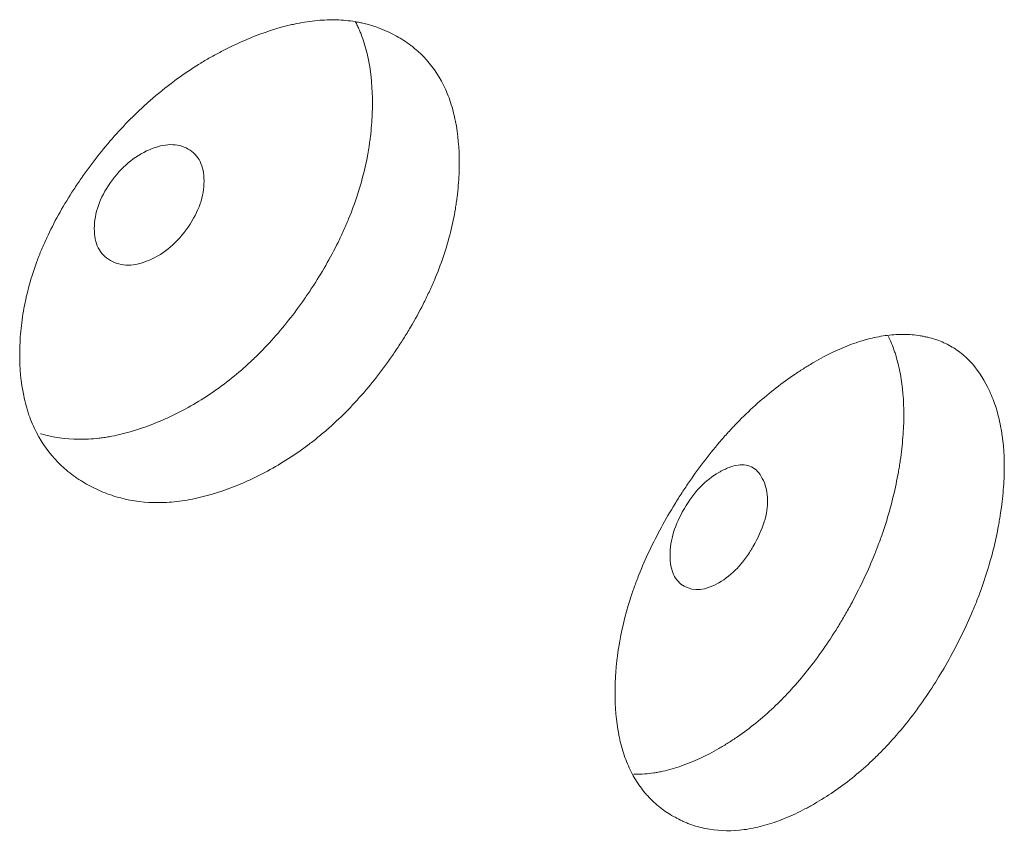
# Model space of a CAD drawing. Header units: millimetres. Extents: x 4 to 1188, y 1 to 840.
# Tile 164 of 210: x 971.92 to 974, y 206.82 to 208.53. Entities that reach past the tile are written whole.
import ezdxf

# ---------------------------------------------------------------- set-up
doc = ezdxf.new("R2010")
doc.units = ezdxf.units.MM
doc.layers.add('1', color=7, linetype='Continuous')

msp = doc.modelspace()

# ---------------------------------------------------------------- linework, layer by layer
at = {"layer": '1', "color": 154, "linetype": 'Continuous', "lineweight": 13}
for points, knots in [([(972.8504, 208.2293), (972.8504, 208.2273), (972.8504, 208.2254), (972.8503, 208.2215), (972.8502, 208.2156), (972.8498, 208.2018), (972.8486, 208.1818), (972.8469, 208.1655), (972.8454, 208.1532), (972.8448, 208.1491), (972.8436, 208.1409), (972.843, 208.1367), (972.8368, 208.0996), (972.8284, 208.0662), (972.8114, 208.0157), (972.805, 207.9988), (972.796, 207.9776), (972.7942, 207.9734), (972.7904, 207.9649), (972.7847, 207.9522), (972.7786, 207.9396), (972.7659, 207.9147), (972.7569, 207.8984), (972.7426, 207.8741), (972.7377, 207.8661), (972.7277, 207.8502), (972.7226, 207.8423), (972.712, 207.8265), (972.7066, 207.8187), (972.6983, 207.8071), (972.6955, 207.8032), (972.6899, 207.7956), (972.6871, 207.7918), (972.6728, 207.7729), (972.6609, 207.7583), (972.6242, 207.7158), (972.5982, 207.6895), (972.5668, 207.6622), (972.5633, 207.6592), (972.5563, 207.6534), (972.5457, 207.6447), (972.535, 207.6364), (972.5136, 207.6205), (972.4991, 207.6106), (972.4697, 207.5921), (972.4549, 207.5836), (972.4325, 207.5717), (972.4249, 207.5679), (972.4136, 207.5625), (972.4098, 207.5607), (972.4022, 207.5572), (972.3984, 207.5555), (972.3643, 207.5407), (972.3341, 207.5303), (972.2893, 207.5196), (972.2744, 207.5168), (972.2448, 207.513), (972.2303, 207.512), (972.188, 207.5117), (972.1544, 207.5158), (972.1229, 207.5252), (972.1104, 207.5294), (972.1043, 207.5317), (972.0862, 207.5391), (972.0747, 207.5448), (972.0525, 207.5574), (972.0419, 207.5643), (972.0267, 207.5758), (972.0193, 207.5819), (972.0123, 207.5883), (972.0076, 207.5927), (972.0053, 207.595), (971.985, 207.6155), (971.9699, 207.6364), (971.9518, 207.6716), (971.9452, 207.687), (971.9398, 207.7035), (971.9377, 207.7102), (971.9367, 207.7136), (971.9339, 207.7238), (971.9323, 207.7308), (971.925, 207.7659), (971.9217, 207.803), (971.9227, 207.8421), (971.9234, 207.8579), (971.924, 207.8658), (971.9262, 207.8899), (971.9284, 207.906), (971.9373, 207.9547), (971.9463, 207.9876), (971.9602, 208.0253), (971.9618, 208.0295), (971.9651, 208.0378), (971.9701, 208.0503), (971.9756, 208.0627), (971.987, 208.0874), (971.9953, 208.1036), (972.0131, 208.1358), (972.0226, 208.1516), (972.0378, 208.1753), (972.043, 208.1831), (972.051, 208.1948), (972.0537, 208.1987), (972.0592, 208.2064), (972.0619, 208.2103), (972.087, 208.2447), (972.1108, 208.2739), (972.1492, 208.3152), (972.1625, 208.3286), (972.1796, 208.3448), (972.1831, 208.348), (972.19, 208.3543), (972.1934, 208.3574), (972.2039, 208.3666), (972.2109, 208.3726), (972.2463, 208.4017), (972.2754, 208.4223), (972.3126, 208.445), (972.3239, 208.4516), (972.3352, 208.4579), (972.3428, 208.462), (972.3466, 208.464), (972.3656, 208.4738), (972.3807, 208.481), (972.426, 208.5006), (972.4559, 208.5113), (972.4893, 208.5198), (972.493, 208.5207), (972.5004, 208.5224), (972.5114, 208.5248), (972.5366, 208.5292), (972.5715, 208.5324), (972.6049, 208.5314), (972.6274, 208.5285), (972.6369, 208.5267), (972.6432, 208.5255), (972.6464, 208.5248), (972.6742, 208.5182), (972.6968, 208.5091), (972.7283, 208.4916), (972.7384, 208.4851), (972.7504, 208.476), (972.7528, 208.4741), (972.7574, 208.4703), (972.7643, 208.4645), (972.7708, 208.4583), (972.7917, 208.4367), (972.8058, 208.4167), (972.8201, 208.388), (972.8227, 208.382), (972.8277, 208.3698), (972.83, 208.3635), (972.8363, 208.3443), (972.8397, 208.331), (972.8478, 208.2898), (972.8504, 208.2603), (972.8504, 208.2293)], [0, 0, 0, 0, 0.001953, 0.001953, 0.003906, 0.007812, 0.015625, 0.023437, 0.023437, 0.027344, 0.027344, 0.03125, 0.03125, 0.0625, 0.0625, 0.078125, 0.078125, 0.082031, 0.082031, 0.085937, 0.09375, 0.09375, 0.109375, 0.109375, 0.117187, 0.117187, 0.125, 0.125, 0.132812, 0.132812, 0.136719, 0.136719, 0.140625, 0.140625, 0.15625, 0.15625, 0.1875, 0.1875, 0.191406, 0.191406, 0.195312, 0.203125, 0.203125, 0.21875, 0.21875, 0.234375, 0.234375, 0.242187, 0.242187, 0.246094, 0.246094, 0.25, 0.25, 0.28125, 0.28125, 0.296875, 0.296875, 0.3125, 0.3125, 0.34375, 0.351562, 0.351562, 0.359375, 0.359375, 0.375, 0.375, 0.390625, 0.390625, 0.398437, 0.402344, 0.402344, 0.40625, 0.40625, 0.4375, 0.4375, 0.453125, 0.457031, 0.457031, 0.460937, 0.460937, 0.46875, 0.46875, 0.5, 0.507812, 0.507812, 0.515625, 0.515625, 0.53125, 0.53125, 0.5625, 0.5625, 0.566406, 0.566406, 0.570312, 0.578125, 0.578125, 0.59375, 0.59375, 0.609375, 0.609375, 0.617187, 0.617187, 0.621094, 0.621094, 0.625, 0.625, 0.65625, 0.65625, 0.671875, 0.671875, 0.675781, 0.675781, 0.679687, 0.679687, 0.6875, 0.6875, 0.71875, 0.71875, 0.726562, 0.730469, 0.730469, 0.734375, 0.734375, 0.75, 0.75, 0.78125, 0.78125, 0.785156, 0.785156, 0.789062, 0.796875, 0.8125, 0.828125, 0.835937, 0.839844, 0.839844, 0.84375, 0.84375, 0.875, 0.875, 0.890625, 0.890625, 0.894531, 0.894531, 0.898437, 0.90625, 0.90625, 0.9375, 0.9375, 0.945312, 0.945312, 0.953125, 0.953125, 0.96875, 0.96875, 1, 1, 1, 1]), ([(972.6309, 208.5285), (972.6325, 208.5254), (972.6341, 208.5222), (972.6369, 208.5161), (972.6382, 208.5132), (972.6408, 208.5072), (972.642, 208.5042), (972.6456, 208.495), (972.6477, 208.4888), (972.6537, 208.4697), (972.657, 208.4565), (972.6647, 208.4156), (972.6671, 208.3865), (972.6671, 208.3558)], [0, 0, 0, 0, 0.064984, 0.064984, 0.123422, 0.123422, 0.181861, 0.181861, 0.298738, 0.298738, 0.532492, 0.532492, 1, 1, 1, 1]), ([(972.6671, 208.3558), (972.6671, 208.3539), (972.6671, 208.352), (972.6671, 208.3481), (972.667, 208.3423), (972.6666, 208.3287), (972.6654, 208.309), (972.6638, 208.2929), (972.6624, 208.2808), (972.6618, 208.2768), (972.6607, 208.2686), (972.6601, 208.2646), (972.6542, 208.2279), (972.6462, 208.195), (972.63, 208.1452), (972.6238, 208.1285), (972.6152, 208.1075), (972.6135, 208.1033), (972.6099, 208.0949), (972.6043, 208.0823), (972.5985, 208.0699), (972.5782, 208.0288), (972.5597, 207.9967), (972.5341, 207.9576), (972.5289, 207.9498), (972.5208, 207.9382), (972.5181, 207.9344), (972.5126, 207.9268), (972.5099, 207.923), (972.496, 207.9042), (972.4729, 207.875), (972.442, 207.8408), (972.4192, 207.8182), (972.4092, 207.8088), (972.4024, 207.8026), (972.399, 207.7995), (972.3683, 207.7723), (972.3401, 207.7511), (972.2967, 207.7235), (972.2784, 207.7128), (972.2599, 207.7032), (972.2524, 207.6994), (972.2487, 207.6976), (972.2374, 207.6922), (972.2299, 207.6888), (972.1926, 207.6726), (972.1628, 207.6624), (972.1259, 207.6539), (972.1185, 207.6524), (972.1075, 207.6504), (972.1038, 207.6499), (972.0965, 207.6488), (972.0782, 207.6464), (972.0606, 207.6455), (972.0191, 207.6458), (971.9922, 207.6497), (971.9667, 207.6572), (971.9661, 207.6573)], [0, 0, 0, 0, 0.00567, 0.00567, 0.01134, 0.022681, 0.045362, 0.068043, 0.068043, 0.079383, 0.079383, 0.090724, 0.090724, 0.181447, 0.181447, 0.226809, 0.226809, 0.238149, 0.238149, 0.24949, 0.272171, 0.272171, 0.362894, 0.362894, 0.385575, 0.385575, 0.396915, 0.396915, 0.408256, 0.408256, 0.453618, 0.498979, 0.52166, 0.533001, 0.533001, 0.544341, 0.544341, 0.635065, 0.635065, 0.680426, 0.691767, 0.691767, 0.703107, 0.703107, 0.725788, 0.725788, 0.816512, 0.816512, 0.839193, 0.839193, 0.850533, 0.850533, 0.861873, 0.907235, 0.907235, 0.997959, 1, 1, 1, 1]), ([(972.0799, 208.0911), (972.0798, 208.0751), (972.0826, 208.0614), (972.094, 208.0388), (972.1024, 208.03), (972.1254, 208.0167), (972.138, 208.0135), (972.1654, 208.0137), (972.1801, 208.0172), (972.2283, 208.038), (972.2555, 208.0612), (972.2892, 208.1104), (972.2977, 208.1267), (972.3061, 208.151), (972.3082, 208.1591), (972.3109, 208.1751), (972.3116, 208.1831), (972.3116, 208.2074), (972.3088, 208.2211), (972.3004, 208.238), (972.2969, 208.243), (972.2886, 208.2518), (972.2838, 208.2555), (972.2668, 208.2652), (972.2543, 208.2683), (972.227, 208.2678), (972.2125, 208.2644), (972.1642, 208.2434), (972.1366, 208.2201), (972.0914, 208.1557), (972.08, 208.1232), (972.0799, 208.0911)], [0, 0, 0, 0, 0.0625, 0.0625, 0.125, 0.125, 0.1875, 0.1875, 0.25, 0.25, 0.375, 0.375, 0.4375, 0.4375, 0.46875, 0.46875, 0.5, 0.5, 0.5625, 0.5625, 0.59375, 0.59375, 0.625, 0.625, 0.6875, 0.6875, 0.75, 0.75, 0.875, 0.875, 1, 1, 1, 1]), ([(974.001, 207.5865), (974.001, 207.5787), (974.0008, 207.5708), (974.0001, 207.5548), (973.9996, 207.5468), (973.9976, 207.5224), (973.9957, 207.5058), (973.9925, 207.4848), (973.9918, 207.4805), (973.9904, 207.472), (973.9882, 207.4593), (973.9822, 207.4295), (973.9715, 207.3867), (973.9577, 207.3434), (973.9481, 207.3172), (973.943, 207.3041), (973.9413, 207.2998), (973.9377, 207.291), (973.9359, 207.2867), (973.9195, 207.2476), (973.9028, 207.2139), (973.8752, 207.1645), (973.8656, 207.1482), (973.8454, 207.1161), (973.835, 207.1005), (973.8027, 207.0552), (973.7799, 207.027), (973.7495, 206.9943), (973.7433, 206.9879), (973.734, 206.9785), (973.7308, 206.9754), (973.7245, 206.9693), (973.7213, 206.9663), (973.7054, 206.9515), (973.6926, 206.9404), (973.6537, 206.9093), (973.6273, 206.8914), (973.5971, 206.8739), (973.5937, 206.872), (973.587, 206.8683), (973.5769, 206.8629), (973.5669, 206.8578), (973.5468, 206.8484), (973.5202, 206.8373), (973.494, 206.8295), (973.4744, 206.8249), (973.4679, 206.8236), (973.4549, 206.8214), (973.4485, 206.8206), (973.4169, 206.8175), (973.393, 206.8188), (973.3589, 206.8257), (973.3479, 206.8289), (973.3344, 206.8339), (973.3318, 206.8349), (973.3265, 206.8371), (973.3187, 206.8405), (973.3111, 206.8444), (973.2962, 206.8525), (973.2867, 206.8586), (973.2686, 206.8723), (973.2601, 206.8799), (973.25, 206.8904), (973.248, 206.8926), (973.2441, 206.897), (973.2422, 206.8992), (973.2366, 206.9061), (973.2259, 206.9204), (973.2167, 206.9362), (973.2059, 206.9586), (973.1988, 206.9764), (973.1923, 206.999), (973.1899, 207.009), (973.1884, 207.0158), (973.1877, 207.0193), (973.1817, 207.0505), (973.1793, 207.08), (973.1793, 207.1262), (973.1799, 207.142), (973.1815, 207.1621), (973.1819, 207.1662), (973.1827, 207.1743), (973.184, 207.1865), (973.1857, 207.1988), (973.1923, 207.24), (973.2003, 207.2735), (973.2138, 207.3161), (973.2167, 207.3247), (973.2214, 207.3376), (973.2229, 207.3419), (973.2262, 207.3505), (973.2279, 207.3548), (973.2364, 207.3762), (973.2438, 207.3932), (973.2596, 207.4267), (973.2681, 207.4434), (973.2861, 207.4763), (973.2956, 207.4926), (973.308, 207.5129), (973.3105, 207.5169), (973.3156, 207.525), (973.3232, 207.5369), (973.3311, 207.5487), (973.3471, 207.572), (973.369, 207.6023), (973.3983, 207.6381), (973.4167, 207.6587), (973.426, 207.6688), (973.4292, 207.6721), (973.4354, 207.6787), (973.4386, 207.682), (973.467, 207.7108), (973.4929, 207.7337), (973.5325, 207.7645), (973.5458, 207.7741), (973.5626, 207.7855), (973.5659, 207.7877), (973.5727, 207.7921), (973.576, 207.7942), (973.5861, 207.8005), (973.5928, 207.8045), (973.6262, 207.8239), (973.6525, 207.8366), (973.685, 207.8487), (973.6915, 207.8509), (973.7012, 207.8539), (973.7044, 207.8549), (973.7108, 207.8567), (973.714, 207.8575), (973.7299, 207.8615), (973.7423, 207.8638), (973.7664, 207.8667), (973.79, 207.868), (973.8125, 207.8661), (973.8262, 207.8639), (973.8289, 207.8634), (973.8343, 207.8623), (973.8423, 207.8606), (973.8604, 207.8555), (973.8749, 207.8494), (973.8933, 207.8395), (973.9065, 207.8309), (973.9186, 207.8203), (973.9264, 207.8128), (973.9301, 207.8089), (973.9482, 207.7883), (973.9603, 207.7689), (973.9728, 207.7414), (973.9751, 207.7357), (973.9796, 207.724), (973.9817, 207.718), (973.9875, 207.6995), (973.9907, 207.6867), (973.9985, 207.6466), (974.0011, 207.6176), (974.001, 207.5865)], [0, 0, 0, 0, 0.007812, 0.007812, 0.015625, 0.015625, 0.03125, 0.03125, 0.035156, 0.035156, 0.039062, 0.046875, 0.0625, 0.078125, 0.085937, 0.085937, 0.089844, 0.089844, 0.09375, 0.09375, 0.125, 0.125, 0.140625, 0.140625, 0.15625, 0.15625, 0.1875, 0.1875, 0.195312, 0.195312, 0.199219, 0.199219, 0.203125, 0.203125, 0.21875, 0.21875, 0.25, 0.25, 0.253906, 0.253906, 0.257812, 0.265625, 0.265625, 0.28125, 0.296875, 0.296875, 0.304687, 0.304687, 0.3125, 0.3125, 0.34375, 0.34375, 0.359375, 0.359375, 0.363281, 0.363281, 0.367187, 0.375, 0.375, 0.390625, 0.390625, 0.40625, 0.40625, 0.410156, 0.410156, 0.414062, 0.414062, 0.421875, 0.4375, 0.4375, 0.453125, 0.460937, 0.464844, 0.464844, 0.46875, 0.46875, 0.5, 0.5, 0.515625, 0.515625, 0.519531, 0.519531, 0.523437, 0.53125, 0.53125, 0.5625, 0.5625, 0.570312, 0.570312, 0.574219, 0.574219, 0.578125, 0.578125, 0.59375, 0.59375, 0.609375, 0.609375, 0.625, 0.625, 0.628906, 0.628906, 0.632812, 0.640625, 0.640625, 0.65625, 0.671875, 0.679687, 0.679687, 0.683594, 0.683594, 0.6875, 0.6875, 0.71875, 0.71875, 0.734375, 0.734375, 0.738281, 0.738281, 0.742187, 0.742187, 0.75, 0.75, 0.78125, 0.78125, 0.789062, 0.789062, 0.792969, 0.792969, 0.796875, 0.796875, 0.8125, 0.8125, 0.828125, 0.84375, 0.84375, 0.847656, 0.847656, 0.851562, 0.859375, 0.875, 0.875, 0.890625, 0.898437, 0.898437, 0.90625, 0.90625, 0.9375, 0.9375, 0.945312, 0.945312, 0.953125, 0.953125, 0.96875, 0.96875, 1, 1, 1, 1]), ([(973.7569, 207.8625), (973.7579, 207.8605), (973.7588, 207.8585), (973.762, 207.8509), (973.7643, 207.8452), (973.7675, 207.8364), (973.7686, 207.8334), (973.7706, 207.8274), (973.7753, 207.8123), (973.7792, 207.7963), (973.7866, 207.7564), (973.789, 207.7278), (973.789, 207.697)], [0, 0, 0, 0, 0.044434, 0.044434, 0.16388, 0.16388, 0.223602, 0.223602, 0.283325, 0.522217, 0.522217, 1, 1, 1, 1]), ([(973.789, 207.697), (973.7889, 207.6816), (973.7883, 207.6659), (973.7857, 207.6339), (973.7839, 207.6175), (973.7808, 207.5968), (973.7802, 207.5926), (973.7789, 207.5843), (973.7767, 207.5717), (973.771, 207.5423), (973.7608, 207.5001), (973.7477, 207.4574), (973.7384, 207.4315), (973.7335, 207.4186), (973.7319, 207.4143), (973.7285, 207.4056), (973.7268, 207.4013), (973.7109, 207.3627), (973.6949, 207.3292), (973.6726, 207.2883), (973.668, 207.2802), (973.6586, 207.264), (973.6538, 207.2559), (973.6391, 207.232), (973.629, 207.2165), (973.5975, 207.1713), (973.5723, 207.1395), (973.5452, 207.1103), (973.5391, 207.1039), (973.536, 207.1007), (973.5268, 207.0913), (973.5206, 207.0853), (973.5019, 207.0676), (973.4767, 207.0456), (973.4444, 207.0215), (973.4215, 207.0064), (973.4116, 207.0003), (973.4049, 206.9963), (973.4016, 206.9943), (973.3717, 206.9771), (973.3454, 206.9647), (973.3062, 206.951), (973.2932, 206.9473), (973.2771, 206.9437), (973.2738, 206.9431), (973.2674, 206.9419), (973.2579, 206.9403), (973.2485, 206.9392), (973.2342, 206.9381), (973.2262, 206.9379), (973.2184, 206.938)], [0, 0, 0, 0, 0.048407, 0.048407, 0.096815, 0.096815, 0.108917, 0.108917, 0.121018, 0.145222, 0.19363, 0.242037, 0.266241, 0.266241, 0.278343, 0.278343, 0.290444, 0.290444, 0.387259, 0.387259, 0.411463, 0.411463, 0.435667, 0.435667, 0.484074, 0.484074, 0.580889, 0.592991, 0.592991, 0.605092, 0.605092, 0.629296, 0.629296, 0.677704, 0.726111, 0.750315, 0.762416, 0.762416, 0.774518, 0.774518, 0.871333, 0.871333, 0.919741, 0.919741, 0.931842, 0.931842, 0.943944, 0.968148, 0.968148, 1, 1, 1, 1]), ([(973.2954, 207.4004), (973.2954, 207.3843), (973.2979, 207.3709), (973.3079, 207.3491), (973.3153, 207.3409), (973.3459, 207.3238), (973.3704, 207.3263), (973.4127, 207.3507), (973.4257, 207.3611), (973.4437, 207.3801), (973.4494, 207.387), (973.4576, 207.3983), (973.4603, 207.4021), (973.4642, 207.4082), (973.4655, 207.4102), (973.468, 207.4144), (973.4692, 207.4163), (973.4917, 207.4556), (973.502, 207.4886), (973.5012, 207.5323), (973.4982, 207.5457), (973.4867, 207.5711), (973.4794, 207.5801), (973.4617, 207.5911), (973.4513, 207.593), (973.4332, 207.5905), (973.4268, 207.5888), (973.4166, 207.5849), (973.4131, 207.5833), (973.4077, 207.5807), (973.4059, 207.5798), (973.4022, 207.5778), (973.4002, 207.5767), (973.37, 207.5592), (973.3456, 207.5337), (973.3157, 207.4828), (973.3081, 207.466), (973.298, 207.4329), (973.2955, 207.4164), (973.2954, 207.4004)], [0, 0, 0, 0, 0.0625, 0.0625, 0.125, 0.125, 0.25, 0.25, 0.3125, 0.3125, 0.34375, 0.34375, 0.359375, 0.359375, 0.367188, 0.367188, 0.375, 0.375, 0.5, 0.5, 0.5625, 0.5625, 0.625, 0.625, 0.6875, 0.6875, 0.71875, 0.71875, 0.734375, 0.734375, 0.742188, 0.742188, 0.75, 0.75, 0.875, 0.875, 0.9375, 0.9375, 1, 1, 1, 1])]:
    msp.add_open_spline(points, degree=3, knots=knots, dxfattribs=at)

doc.saveas('drawing.dxf')
